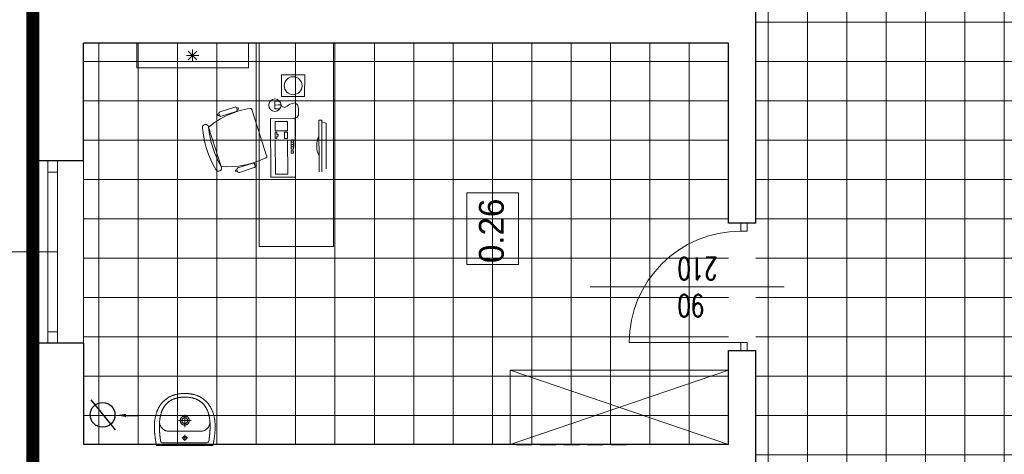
# Model space of a CAD drawing. Header units: millimetres. Extents: x -2948 to 78628, y 64669 to 215420.
# Tile 253 of 256: x 55035 to 55829, y 161995 to 162346. Entities that reach past the tile are written whole.
import ezdxf

# ---------------------------------------------------------------- set-up
doc = ezdxf.new("R2010")
doc.units = ezdxf.units.MM
doc.linetypes.add('B0301', pattern=[25, 12.5, -6.25, 0, -6.25])
doc.linetypes.add('HIDDEN', pattern=[9.525, 6.35, -3.175])
for name, color, linetype, lineweight in [('1_OPIS_OKNA', 60, 'Continuous', 13), ('a_meble', 240, 'Continuous', 5), ('meble', 3, 'Continuous', 5), ('NOWE SCIANY', 3, 'Continuous', 13), ('OPIS', 2, 'Continuous', 13), ('P_WYPOSAZENIE_SANITARNE', 4, 'Continuous', 5), ('pomiwszczenia', 95, 'Continuous', 20), ('POMOC', 1, 'Continuous', 13), ('SCIANY', 7, 'Continuous', 30), ('STOLARKA', 3, 'Continuous', 13), ('WYMIAR', 5, 'Continuous', 13), ('WYPOSAZENIE_SANITARNE', 122, 'Continuous', 5), ('ŚCIANY', 7, 'Continuous', 30)]:
    doc.layers.add(name, color=color, linetype=linetype, lineweight=lineweight)
for name, color, linetype in [('_POMOCNICZE', 252, 'Continuous'), ('C--L99b', 1, 'Continuous'), ('pomocnicza', 4, 'Continuous')]:
    doc.layers.add(name, color=color, linetype=linetype)
doc.styles.add('style2', font='romans.shx', dxfattribs={"width": 0.7})
doc.dimstyles.new('100', dxfattribs={"dimscale": 80, "dimtxt": 0.2, "dimasz": 0.2, "dimexe": 1.25, "dimexo": 0.625, "dimgap": 0.05, "dimtad": 1, "dimdec": 0, "dimdsep": 46, "dimlunit": 6, "dimtxsty": 'style2', "dimblk1": 'TICK', "dimblk2": 'TICK', "dimsah": 1, "dimcen": 0.2, "dimse1": 1, "dimse2": 1, "dimclrd": 256, "dimclrt": 2, "dimadec": 0, "dimazin": 0, "dimtfac": 1, "dimtdec": 0, "dimtix": 1, "dimtmove": 1, "dimatfit": 0, "dimldrblk": 'DOTSMALL', "dimfxl": 1, "dimtolj": 1, "dimtzin": 0, "dimarcsym": 0})
pattern_1 = [(270, (659746.15, 586523.536), (31.75, -6e-14), []), (360, (659746.15, 586523.536), (6e-14, 31.75), [])]

# ---------------------------------------------------------------- blocks, each defined once
blk = doc.blocks.new('kom')
at = {"layer": 'a_meble'}
for points in [[(39.05, -14.92, -0.401573), (37.5, -14.16, -0.132972), (30.49, 21.93, -1), (27.95, 26.23, -0.112252), (61.8, 37.04, -1), (62.23, 32.06, 0.112252), (30.49, 21.93), (62.23, 32.06, -0.132972), (77.43, -1.41, -0.401573), (76.61, -2.93)], [(71.81, 23.31, 0.414214), (71, 21.74), (74.8, 9.83, 0.414214), (76.37, 9.02), (77.56, 9.4), (77.85, 8.51, -0.414214), (77.65, 8.12), (77.05, 7.93, -0.414214), (76.66, 8.13), (76.37, 9.02), (77.56, 9.4, 0.414214), (78.37, 10.97), (74.57, 22.88, 0.414214), (73, 23.69), (71.81, 23.31), (71.52, 24.21, -0.414214), (71.73, 24.6), (72.32, 24.79, -0.414214), (72.72, 24.59), (73, 23.69)], [(26.56, 8.86), (26.28, 9.76, -0.414214), (26.48, 10.15), (27.07, 10.34, -0.414214), (27.47, 10.14), (27.75, 9.24), (26.56, 8.86, 0.414214), (25.75, 7.29), (29.55, -4.62, 0.414214), (31.12, -5.43), (32.32, -5.05), (32.6, -5.94, -0.414214), (32.4, -6.33), (31.8, -6.52, -0.414214), (31.41, -6.32), (31.12, -5.43), (32.32, -5.05, 0.414214), (33.13, -3.48), (29.32, 8.43, 0.414214), (27.75, 9.24)], [(38.99, -57, -0.234116), (55.02, -56.92)]]:
    blk.add_lwpolyline(points, format="xyb", dxfattribs=at)
for points in [[(76.54, -2.73), (38.99, -14.72)], [(82.6, -68.76), (129.99, -68.76), (129.99, -8.76), (-34.01, -8.76), (-34.01, -68.76), (82.6, -68.76)], [(77.09, -25.49), (77.02, -21.47), (82.99, -21.38), (83.14, -25.32)], [(80.13, -26.42), (80, -21.43), (80.41, -26.41)], [(80.61, -26.54), (78.88, -27.31), (78.12, -29.05), (79.09, -31.36), (80.73, -33.56), (81.91, -37.79), (80.14, -39.5), (77.58, -40.31), (71.93, -40.33), (70.01, -38.97), (69.41, -36.59)], [(51.91, -36.36), (50.03, -36.37), (50.02, -34.5), (51.9, -34.49)], [(51.9, -34.49), (51.91, -36.36)], [(26.23, -57.05), (67.78, -56.86), (67.79, -59.15), (26.24, -59.34)], [(28.61, -62.82), (65.46, -62.65), (66.62, -59.15)]]:
    blk.add_lwpolyline(points, dxfattribs=at)
for points in [[(21.82, -18.06), (69.32, -17.84), (69.41, -37.84), (21.91, -38.06)], [(24.34, -21.8), (51.84, -21.68), (51.89, -31.68), (24.39, -31.8)], [(56.22, -22.91), (56.23, -24.16), (54.98, -24.16), (54.97, -22.91), (53.1, -22.92), (53.09, -21.67), (58.09, -21.65), (58.1, -22.9)], [(66.84, -21.61), (66.89, -31.61), (59.39, -31.64), (59.34, -21.64)], [(53.14, -31.67), (53.12, -29.17), (58.12, -29.15), (58.14, -31.65)], [(86.87, -45.37), (104.43, -45.41), (104.47, -26.83), (86.92, -26.78)], [(41.27, -34.54), (43.15, -34.53), (43.16, -36.4), (41.28, -36.41)], [(44.41, -36.4), (44.4, -34.52), (46.27, -34.51), (46.28, -36.39)], [(46.27, -34.51), (48.15, -34.5), (48.16, -36.38), (46.28, -36.39)], [(48.15, -34.5), (50.02, -34.5), (50.03, -36.37), (48.16, -36.38)]]:
    blk.add_lwpolyline(points, close=True, dxfattribs=at)
for centre, radius in [((80, -21.43), 5), ((95.67, -36.1), 7.23)]:
    blk.add_circle(centre, radius, dxfattribs=at)
blk = doc.blocks.new('TICK')
at = {"color": 5}
for p, q in [((0, -0.75), (0, 0.75)), ((-1, 0), (1, 0))]:
    blk.add_line(p, q, dxfattribs=at)
at = {"const_width": 0.1}
blk.add_lwpolyline([(-0.354, -0.354), (0.354, 0.354)], dxfattribs=at)
blk = doc.blocks.new('*D1916')
at = {"layer": 'Defpoints', "color": 0, "ltscale": 2, "transparency": 16777216}
for p in [(54359.15, 161987.62), (55095.98, 161987.62), (55095.98, 161749.62)]:
    blk.add_point(p, dxfattribs=at)
at = {"layer": 'WYMIAR', "lineweight": -2, "ltscale": 2, "transparency": 16777216}
blk.add_line((54359.15, 161765.62), (54359.15, 161971.62), dxfattribs=at)
at = {"layer": 'WYMIAR', "lineweight": -2, "ltscale": 2, "transparency": 16777216, "xscale": 16, "yscale": 16, "zscale": 16}
for p, rotation in [((54359.15, 161987.62), 90), ((54359.15, 161749.62), 270)]:
    blk.add_blockref('TICK', p, dxfattribs=dict(at, rotation=rotation))
at = {"layer": 'WYMIAR', "color": 2, "ltscale": 2, "transparency": 16777216, "insert": (54347.15, 161868.62), "char_height": 16, "attachment_point": 5, "rotation": 90, "style": 'style2'}
blk.add_mtext('\\A1;238', dxfattribs=at)
blk = doc.blocks.new('_DotSmall')
at = {"layer": 'OPIS', "color": 0, "const_width": 0.5}
blk.add_lwpolyline([(-0.0625, 0, 1), (0.0625, 0, 1)], format="xyb", close=True, dxfattribs=at)
blk = doc.blocks.new('*D1917')
at = {"layer": 'Defpoints', "color": 0, "ltscale": 2, "transparency": 16777216}
for p in [(55097.36, 162002.62), (54359.15, 161987.62), (55097.36, 161987.62)]:
    blk.add_point(p, dxfattribs=at)
at = {"layer": 'WYMIAR', "lineweight": -2, "ltscale": 2, "transparency": 16777216}
for p, q in [((54359.15, 162018.62), (54359.15, 162034.62)), ((54359.15, 162002.62), (54359.15, 161987.62)), ((54359.15, 161971.62), (54359.15, 161955.62))]:
    blk.add_line(p, q, dxfattribs=at)
at = {"layer": 'WYMIAR', "lineweight": -2, "ltscale": 2, "transparency": 16777216, "xscale": 16, "yscale": 16, "zscale": 16}
for p, rotation in [((54359.15, 162002.62), 270), ((54359.15, 161987.62), 90)]:
    blk.add_blockref('TICK', p, dxfattribs=dict(at, rotation=rotation))
at = {"layer": 'WYMIAR', "color": 2, "ltscale": 2, "transparency": 16777216, "insert": (54347.15, 161995.12), "char_height": 16, "attachment_point": 5, "rotation": 90, "style": 'style2'}
blk.add_mtext('\\A1;15', dxfattribs=at)
blk = doc.blocks.new('*D1918')
at = {"layer": 'Defpoints', "color": 0, "ltscale": 2, "transparency": 16777216}
for p in [(54359.15, 162326.62), (55097.36, 162326.62), (55097.36, 162002.62)]:
    blk.add_point(p, dxfattribs=at)
at = {"layer": 'WYMIAR', "lineweight": -2, "ltscale": 2, "transparency": 16777216}
blk.add_line((54359.15, 162018.62), (54359.15, 162310.62), dxfattribs=at)
at = {"layer": 'WYMIAR', "lineweight": -2, "ltscale": 2, "transparency": 16777216, "xscale": 16, "yscale": 16, "zscale": 16}
for p, rotation in [((54359.15, 162326.62), 90), ((54359.15, 162002.62), 270)]:
    blk.add_blockref('TICK', p, dxfattribs=dict(at, rotation=rotation))
at = {"layer": 'WYMIAR', "color": 2, "ltscale": 2, "transparency": 16777216, "insert": (54347.15, 162164.62), "char_height": 16, "attachment_point": 5, "rotation": 90, "style": 'style2'}
blk.add_mtext('\\A1;324', dxfattribs=at)
blk = doc.blocks.new('*D1919')
at = {"layer": 'Defpoints', "color": 0, "ltscale": 2, "transparency": 16777216}
for p in [(54359.15, 162368.62), (55097.36, 162368.62), (55097.36, 162326.62)]:
    blk.add_point(p, dxfattribs=at)
at = {"layer": 'WYMIAR', "lineweight": -2, "ltscale": 2, "transparency": 16777216}
blk.add_line((54359.15, 162342.62), (54359.15, 162352.62), dxfattribs=at)
at = {"layer": 'WYMIAR', "lineweight": -2, "ltscale": 2, "transparency": 16777216, "xscale": 16, "yscale": 16, "zscale": 16}
for p, rotation in [((54359.15, 162368.62), 90), ((54359.15, 162326.62), 270)]:
    blk.add_blockref('TICK', p, dxfattribs=dict(at, rotation=rotation))
at = {"layer": 'WYMIAR', "color": 2, "ltscale": 2, "transparency": 16777216, "insert": (54347.15, 162347.62), "char_height": 16, "attachment_point": 5, "rotation": 90, "style": 'style2'}
blk.add_mtext('\\A1;42', dxfattribs=at)
blk = doc.blocks.new('A$C17BC5D8D')
at = {"layer": 'WYPOSAZENIE_SANITARNE'}
blk.add_line((3.81, -7.43), (3.81, -7.43), dxfattribs=at)
for points in [[(-2.19, 13.82), (-2.19, -8.88), (-2.19, -31.68), (-1.76, -31.78), (-1.34, -31.87), (-0.91, -31.96), (-0.47, -32.04), (-0.04, -32.12), (0.4, -32.2), (0.84, -32.27), (1.28, -32.35), (1.73, -32.42), (2.17, -32.48), (2.61, -32.55), (3.06, -32.61), (3.5, -32.67), (3.94, -32.73), (4.39, -32.79), (4.83, -32.85), (5.26, -32.91), (5.7, -32.97), (6.13, -33.02), (6.56, -33.08), (6.98, -33.13), (7.4, -33.17), (7.82, -33.21), (8.24, -33.25), (8.67, -33.28), (9.09, -33.31), (9.51, -33.34), (9.93, -33.37), (10.36, -33.39), (10.78, -33.4), (11.2, -33.42), (11.63, -33.43), (12.05, -33.44), (12.47, -33.44), (12.9, -33.44), (13.32, -33.43), (13.74, -33.43), (14.17, -33.41), (14.59, -33.4), (15.01, -33.38), (15.43, -33.35), (15.86, -33.32), (16.28, -33.29), (16.7, -33.25), (17.12, -33.21), (17.54, -33.16), (17.96, -33.11), (18.37, -33.05), (18.79, -32.99), (19.21, -32.92), (19.62, -32.85), (20.04, -32.77), (20.45, -32.69), (20.87, -32.61), (21.28, -32.51), (21.69, -32.42), (22.1, -32.31), (22.51, -32.21), (22.91, -32.09), (23.32, -31.97), (23.72, -31.85), (24.13, -31.72), (24.53, -31.58), (24.93, -31.44), (25.33, -31.29), (25.72, -31.14), (26.12, -30.98), (26.51, -30.81), (26.9, -30.64), (26.9, -30.64), (27.31, -30.45), (27.7, -30.26), (28.1, -30.06), (28.48, -29.85), (28.86, -29.64), (29.24, -29.42), (29.61, -29.19), (29.97, -28.95), (30.33, -28.71), (30.68, -28.47), (31.02, -28.21), (31.36, -27.95), (31.7, -27.68), (32.03, -27.41), (32.35, -27.13), (32.66, -26.84), (32.97, -26.55), (33.28, -26.24), (33.58, -25.94), (33.87, -25.62), (34.16, -25.3), (34.44, -24.97), (34.72, -24.63), (34.99, -24.29), (35.26, -23.93), (35.52, -23.58), (35.77, -23.21), (36.02, -22.84), (36.27, -22.46), (36.49, -22.1), (36.71, -21.74), (36.92, -21.37), (37.12, -21), (37.31, -20.62), (37.5, -20.23), (37.67, -19.84), (37.84, -19.45), (38, -19.05), (38.15, -18.65), (38.29, -18.25), (38.43, -17.84), (38.56, -17.43), (38.68, -17.01), (38.79, -16.59), (38.9, -16.17), (39, -15.75), (39.1, -15.33), (39.18, -14.9), (39.27, -14.48), (39.34, -14.05), (39.41, -13.62), (39.47, -13.19), (39.53, -12.76), (39.58, -12.33), (39.63, -11.9), (39.67, -11.47), (39.71, -11.05), (39.74, -10.62), (39.77, -10.19), (39.79, -9.77), (39.8, -9.35), (39.82, -8.93), (39.82, -8.93), (39.8, -8.51), (39.79, -8.08), (39.77, -7.66), (39.74, -7.23), (39.71, -6.81), (39.67, -6.38), (39.63, -5.95), (39.58, -5.52), (39.53, -5.09), (39.47, -4.66), (39.41, -4.23), (39.34, -3.8), (39.27, -3.38), (39.18, -2.95), (39.1, -2.52), (39, -2.1), (38.9, -1.68), (38.79, -1.26), (38.68, -0.84), (38.56, -0.43), (38.43, -0.01), (38.29, 0.39), (38.15, 0.8), (38, 1.2), (37.84, 1.6), (37.67, 1.99), (37.5, 2.38), (37.31, 2.77), (37.12, 3.14), (36.92, 3.52), (36.71, 3.89), (36.49, 4.25), (36.27, 4.61), (36.27, 4.61), (36.02, 4.99), (35.77, 5.36), (35.52, 5.72), (35.26, 6.08), (34.99, 6.43), (34.72, 6.78), (34.44, 7.11), (34.16, 7.44), (33.87, 7.77), (33.58, 8.08), (33.28, 8.39), (32.97, 8.69), (32.66, 8.99), (32.35, 9.28), (32.03, 9.56), (31.7, 9.83), (31.36, 10.1), (31.02, 10.36), (30.68, 10.61), (30.33, 10.86), (29.97, 11.1), (29.61, 11.34), (29.24, 11.56), (28.86, 11.78), (28.48, 12), (28.1, 12.2), (27.7, 12.4), (27.31, 12.6), (26.9, 12.78), (26.9, 12.78), (26.51, 12.96), (26.12, 13.12), (25.72, 13.28), (25.33, 13.44), (24.93, 13.59), (24.53, 13.73), (24.13, 13.86), (23.72, 14), (23.32, 14.12), (22.91, 14.24), (22.51, 14.35), (22.1, 14.46), (21.69, 14.56), (21.28, 14.66), (20.87, 14.75), (20.45, 14.84), (20.04, 14.92), (19.62, 15), (19.21, 15.07), (18.79, 15.14), (18.37, 15.2), (17.96, 15.25), (17.54, 15.31), (17.12, 15.35), (16.7, 15.4), (16.28, 15.43), (15.86, 15.47), (15.43, 15.5), (15.01, 15.52), (14.59, 15.54), (14.17, 15.56), (13.74, 15.57), (13.32, 15.58), (12.9, 15.59), (12.47, 15.59), (12.05, 15.58), (11.63, 15.58), (11.2, 15.57), (10.78, 15.55), (10.36, 15.53), (9.93, 15.51), (9.51, 15.49), (9.09, 15.46), (8.67, 15.43), (8.24, 15.4), (7.82, 15.36), (7.4, 15.32), (6.98, 15.27), (6.56, 15.23), (6.56, 15.23), (6.13, 15.17), (5.7, 15.11), (5.26, 15.06), (4.83, 15), (4.39, 14.94), (3.94, 14.88), (3.5, 14.82), (3.06, 14.76), (2.61, 14.69), (2.17, 14.63), (1.73, 14.56), (1.28, 14.49), (0.84, 14.42), (0.4, 14.34), (-0.04, 14.27), (-0.47, 14.18), (-0.91, 14.1), (-1.34, 14.01), (-1.76, 13.92)], [(36.8, -8.93), (36.8, -8.44), (36.78, -7.96), (36.76, -7.49), (36.73, -7.02), (36.7, -6.57), (36.66, -6.12), (36.61, -5.67), (36.56, -5.24), (36.5, -4.81), (36.44, -4.38), (36.37, -3.97), (36.29, -3.56), (36.21, -3.16), (36.12, -2.76), (36.02, -2.38), (35.92, -1.99), (35.81, -1.62), (35.7, -1.25), (35.59, -0.89), (35.46, -0.53), (35.33, -0.19), (35.2, 0.16), (35.06, 0.49), (34.92, 0.82), (34.77, 1.15), (34.61, 1.47), (34.45, 1.78), (34.29, 2.08), (34.12, 2.38), (33.95, 2.68), (33.77, 2.96), (33.58, 3.25), (33.4, 3.52), (33.2, 3.79), (33.01, 4.06), (32.8, 4.32), (32.6, 4.57), (32.39, 4.82), (32.17, 5.06), (31.95, 5.3), (31.73, 5.53), (31.5, 5.75), (31.27, 5.98), (31.04, 6.19), (30.8, 6.4), (30.56, 6.61), (30.31, 6.81), (30.06, 7), (29.81, 7.19), (29.55, 7.38), (29.29, 7.56), (29.02, 7.74), (28.76, 7.91), (28.49, 8.07), (28.21, 8.24), (27.93, 8.39), (27.65, 8.54), (27.37, 8.69), (27.09, 8.84), (26.8, 8.98), (26.5, 9.11), (26.21, 9.24), (25.91, 9.37), (25.61, 9.49), (25.31, 9.61), (25.01, 9.72), (24.7, 9.83), (24.39, 9.94), (24.08, 10.04), (23.76, 10.14), (23.45, 10.23), (23.13, 10.32), (22.81, 10.41), (22.48, 10.49), (22.16, 10.57), (21.83, 10.64), (21.5, 10.72), (21.17, 10.78), (20.84, 10.85), (20.51, 10.91), (20.18, 10.97), (19.84, 11.02), (19.5, 11.08), (19.16, 11.12), (18.82, 11.17), (18.48, 11.21), (18.14, 11.25), (17.8, 11.29), (17.45, 11.32), (17.11, 11.35), (16.76, 11.38), (16.41, 11.4), (16.06, 11.43), (15.72, 11.45), (15.37, 11.46), (15.02, 11.48), (14.67, 11.49), (14.32, 11.5), (13.97, 11.51), (13.61, 11.51), (13.26, 11.51), (12.91, 11.51), (12.56, 11.51), (12.21, 11.51), (11.86, 11.5), (11.5, 11.49), (11.15, 11.48), (10.8, 11.47), (10.45, 11.45), (10.1, 11.44), (9.75, 11.42), (9.4, 11.4), (9.05, 11.38), (8.7, 11.36), (8.36, 11.33), (8.01, 11.31), (7.66, 11.28), (7.32, 11.25), (6.97, 11.22), (6.63, 11.19), (6.29, 11.15), (5.95, 11.12), (5.61, 11.08), (5.27, 11.05), (4.93, 11.01), (4.6, 10.97), (4.26, 10.93), (3.93, 10.89), (3.6, 10.85), (3.27, 10.8), (2.94, 10.76), (2.61, 10.72), (2.29, 10.67), (1.97, 10.63), (1.65, 10.58), (1.33, 10.53), (1.33, 10.53), (0.77, 10.3), (0.38, 9.98), (0.13, 9.53), (0.01, 8.93), (-0.01, -8.93), (0.01, -26.78), (0.13, -27.38), (0.38, -27.83), (0.77, -28.16), (1.33, -28.39), (1.65, -28.43), (1.97, -28.48), (2.29, -28.52), (2.61, -28.57), (2.94, -28.61), (3.27, -28.66), (3.6, -28.7), (3.93, -28.74), (4.26, -28.78), (4.6, -28.82), (4.93, -28.86), (5.27, -28.9), (5.61, -28.93), (5.95, -28.97), (6.29, -29.01), (6.63, -29.04), (6.97, -29.07), (7.32, -29.1), (7.66, -29.13), (8.01, -29.16), (8.36, -29.18), (8.7, -29.21), (9.05, -29.23), (9.4, -29.25), (9.75, -29.27), (10.1, -29.29), (10.45, -29.31), (10.8, -29.32), (11.15, -29.33), (11.5, -29.34), (11.86, -29.35), (12.21, -29.36), (12.56, -29.36), (12.91, -29.37), (13.26, -29.37), (13.61, -29.36), (13.97, -29.36), (14.32, -29.35), (14.67, -29.34), (15.02, -29.33), (15.37, -29.32), (15.72, -29.3), (16.06, -29.28), (16.41, -29.26), (16.76, -29.23), (17.11, -29.2), (17.45, -29.17), (17.8, -29.14), (18.14, -29.1), (18.48, -29.07), (18.82, -29.02), (19.16, -28.98), (19.5, -28.93), (19.84, -28.88), (20.18, -28.82), (20.51, -28.76), (20.84, -28.7), (21.17, -28.64), (21.5, -28.57), (21.83, -28.5), (22.16, -28.42), (22.48, -28.34), (22.81, -28.26), (23.13, -28.17), (23.45, -28.08), (23.76, -27.99), (24.08, -27.89), (24.39, -27.79), (24.7, -27.68), (25.01, -27.57), (25.31, -27.46), (25.61, -27.34), (25.91, -27.22), (26.21, -27.09), (26.5, -26.96), (26.8, -26.83), (27.09, -26.69), (27.37, -26.55), (27.65, -26.4), (27.93, -26.25), (28.21, -26.09), (28.49, -25.93), (28.76, -25.76), (29.02, -25.59), (29.29, -25.41), (29.55, -25.23), (29.81, -25.05), (30.06, -24.86), (30.31, -24.66), (30.56, -24.46), (30.8, -24.26), (31.04, -24.04), (31.27, -23.83), (31.5, -23.61), (31.73, -23.38), (31.95, -23.15), (32.17, -22.91), (32.39, -22.67), (32.6, -22.42), (32.8, -22.17), (33.01, -21.91), (33.2, -21.64), (33.4, -21.37), (33.58, -21.1), (33.77, -20.82), (33.95, -20.53), (34.12, -20.24), (34.29, -19.94), (34.45, -19.63), (34.61, -19.32), (34.77, -19), (34.92, -18.68), (35.06, -18.35), (35.2, -18.01), (35.33, -17.67), (35.46, -17.32), (35.59, -16.96), (35.7, -16.6), (35.81, -16.23), (35.92, -15.86), (36.02, -15.48), (36.12, -15.09), (36.21, -14.69), (36.29, -14.29), (36.37, -13.88), (36.44, -13.47), (36.5, -13.05), (36.56, -12.62), (36.61, -12.18), (36.66, -11.74), (36.7, -11.29), (36.73, -10.83), (36.76, -10.36), (36.78, -9.89), (36.8, -9.41), (36.8, -8.93)], [(3.81, -7.43), (3.79, -7.43), (3.77, -7.43), (3.75, -7.43), (3.73, -7.43), (3.71, -7.43), (3.69, -7.43), (3.67, -7.43), (3.64, -7.44), (3.62, -7.44), (3.6, -7.44), (3.58, -7.44), (3.56, -7.45), (3.54, -7.45), (3.52, -7.46), (3.5, -7.46), (3.48, -7.46), (3.46, -7.47), (3.44, -7.47), (3.42, -7.48), (3.39, -7.49), (3.37, -7.49), (3.35, -7.5), (3.33, -7.5), (3.31, -7.51), (3.29, -7.52), (3.27, -7.53), (3.25, -7.53), (3.23, -7.54), (3.22, -7.55), (3.2, -7.56), (3.18, -7.57), (3.16, -7.58), (3.14, -7.59), (3.12, -7.6), (3.1, -7.61), (3.08, -7.62), (3.06, -7.63), (3.05, -7.64), (3.03, -7.65), (3.01, -7.66), (2.99, -7.67), (2.97, -7.68), (2.96, -7.69), (2.94, -7.71), (2.92, -7.72), (2.9, -7.73), (2.89, -7.75), (2.87, -7.76), (2.85, -7.77), (2.84, -7.79), (2.82, -7.8), (2.81, -7.81), (2.79, -7.83), (2.78, -7.84), (2.76, -7.86), (2.75, -7.87), (2.73, -7.89), (2.72, -7.9), (2.7, -7.92), (2.69, -7.93), (2.67, -7.95), (2.66, -7.97), (2.65, -7.98), (2.63, -8), (2.62, -8.02), (2.61, -8.03), (2.59, -8.05), (2.58, -8.07), (2.57, -8.08), (2.56, -8.1), (2.55, -8.12), (2.54, -8.14), (2.52, -8.16), (2.51, -8.17), (2.5, -8.19), (2.49, -8.21), (2.48, -8.23), (2.47, -8.25), (2.46, -8.27), (2.45, -8.29), (2.45, -8.31), (2.44, -8.33), (2.43, -8.35), (2.42, -8.37), (2.41, -8.39), (2.41, -8.41), (2.4, -8.43), (2.39, -8.45), (2.38, -8.47), (2.38, -8.49), (2.37, -8.51), (2.37, -8.53), (2.36, -8.55), (2.36, -8.57), (2.35, -8.59), (2.35, -8.61), (2.34, -8.63), (2.34, -8.65), (2.33, -8.67), (2.33, -8.69), (2.33, -8.71), (2.32, -8.73), (2.32, -8.76), (2.32, -8.78), (2.32, -8.8), (2.32, -8.82), (2.31, -8.84), (2.31, -8.86), (2.31, -8.88), (2.31, -8.9), (2.31, -8.92), (2.31, -8.95), (2.31, -8.97), (2.31, -8.99), (2.31, -9.01), (2.32, -9.03), (2.32, -9.05), (2.32, -9.07), (2.32, -9.09), (2.32, -9.12), (2.33, -9.14), (2.33, -9.16), (2.33, -9.18), (2.34, -9.2), (2.34, -9.22), (2.35, -9.24), (2.35, -9.26), (2.35, -9.28), (2.36, -9.3), (2.37, -9.32), (2.37, -9.34), (2.38, -9.36), (2.38, -9.38), (2.39, -9.4), (2.4, -9.42), (2.4, -9.44), (2.41, -9.46), (2.42, -9.48), (2.43, -9.5), (2.44, -9.52), (2.44, -9.54), (2.45, -9.56), (2.46, -9.58), (2.47, -9.6), (2.48, -9.62), (2.49, -9.64), (2.5, -9.66), (2.51, -9.67), (2.52, -9.69), (2.53, -9.71), (2.54, -9.73), (2.56, -9.75), (2.57, -9.77), (2.58, -9.78), (2.59, -9.8), (2.6, -9.82), (2.62, -9.83), (2.63, -9.85), (2.64, -9.87), (2.66, -9.88), (2.67, -9.9), (2.68, -9.92), (2.7, -9.93), (2.71, -9.95), (2.73, -9.96), (2.74, -9.98), (2.76, -9.99), (2.77, -10.01), (2.79, -10.02), (2.8, -10.04), (2.82, -10.05), (2.84, -10.07), (2.85, -10.08), (2.87, -10.09), (2.88, -10.11), (2.9, -10.12), (2.92, -10.13), (2.94, -10.14), (2.95, -10.16), (2.97, -10.17), (2.99, -10.18), (3.01, -10.19), (3.02, -10.2), (3.04, -10.21), (3.06, -10.22), (3.08, -10.24), (3.1, -10.25), (3.12, -10.26), (3.13, -10.27), (3.15, -10.27), (3.17, -10.28), (3.19, -10.29), (3.21, -10.3), (3.23, -10.31), (3.25, -10.32), (3.27, -10.33), (3.29, -10.33), (3.31, -10.34), (3.33, -10.35), (3.35, -10.35), (3.37, -10.36), (3.39, -10.37), (3.41, -10.37), (3.43, -10.38), (3.45, -10.38), (3.47, -10.39), (3.49, -10.39), (3.51, -10.4), (3.54, -10.4), (3.56, -10.4), (3.58, -10.41), (3.6, -10.41), (3.62, -10.41), (3.64, -10.42), (3.66, -10.42), (3.68, -10.42), (3.7, -10.42), (3.73, -10.42), (3.75, -10.43), (3.77, -10.43), (3.79, -10.43), (3.81, -10.43), (3.83, -10.43), (3.85, -10.43), (3.87, -10.43), (3.9, -10.42), (3.92, -10.42), (3.94, -10.42), (3.96, -10.42), (3.98, -10.42), (4, -10.41), (4.02, -10.41), (4.04, -10.41), (4.06, -10.41), (4.08, -10.4), (4.11, -10.4), (4.13, -10.39), (4.15, -10.39), (4.17, -10.38), (4.19, -10.38), (4.21, -10.37), (4.23, -10.37), (4.25, -10.36), (4.27, -10.36), (4.29, -10.35), (4.31, -10.34), (4.33, -10.33), (4.35, -10.33), (4.37, -10.32), (4.39, -10.31), (4.41, -10.3), (4.43, -10.29), (4.45, -10.29), (4.47, -10.28), (4.49, -10.27), (4.5, -10.26), (4.52, -10.25), (4.54, -10.24), (4.56, -10.23), (4.58, -10.22), (4.6, -10.2), (4.61, -10.19), (4.63, -10.18), (4.65, -10.17), (4.67, -10.16), (4.69, -10.15), (4.7, -10.13), (4.72, -10.12), (4.74, -10.11), (4.75, -10.09), (4.77, -10.08), (4.79, -10.07), (4.8, -10.05), (4.82, -10.04), (4.83, -10.03), (4.85, -10.01), (4.86, -10), (4.88, -9.98), (4.89, -9.97), (4.91, -9.95), (4.92, -9.93), (4.94, -9.92), (4.95, -9.9), (4.96, -9.89), (4.98, -9.87), (4.99, -9.85), (5, -9.84), (5.02, -9.82), (5.03, -9.8), (5.04, -9.79), (5.05, -9.77), (5.07, -9.75), (5.08, -9.73), (5.09, -9.71), (5.1, -9.7), (5.11, -9.68), (5.12, -9.66), (5.13, -9.64), (5.14, -9.62), (5.15, -9.6), (5.16, -9.58), (5.17, -9.57), (5.18, -9.55), (5.19, -9.53), (5.2, -9.51), (5.2, -9.49), (5.21, -9.47), (5.22, -9.45), (5.23, -9.43), (5.23, -9.41), (5.24, -9.39), (5.25, -9.37), (5.25, -9.35), (5.26, -9.33), (5.26, -9.31), (5.27, -9.29), (5.27, -9.27), (5.28, -9.24), (5.28, -9.22), (5.29, -9.2), (5.29, -9.18), (5.29, -9.16), (5.3, -9.14), (5.3, -9.12), (5.3, -9.1), (5.3, -9.08), (5.31, -9.06), (5.31, -9.03), (5.31, -9.01), (5.31, -8.99), (5.31, -8.97), (5.31, -8.95), (5.31, -8.93), (5.31, -8.91), (5.31, -8.89), (5.31, -8.86), (5.31, -8.84), (5.31, -8.82), (5.31, -8.8), (5.31, -8.78), (5.3, -8.76), (5.3, -8.74), (5.3, -8.72), (5.29, -8.7), (5.29, -8.67), (5.29, -8.65), (5.28, -8.63), (5.28, -8.61), (5.27, -8.59), (5.27, -8.57), (5.26, -8.55), (5.26, -8.53), (5.25, -8.51), (5.25, -8.49), (5.24, -8.47), (5.23, -8.45), (5.23, -8.43), (5.22, -8.41), (5.21, -8.39), (5.2, -8.37), (5.2, -8.35), (5.19, -8.33), (5.18, -8.31), (5.17, -8.29), (5.16, -8.27), (5.15, -8.25), (5.14, -8.23), (5.13, -8.22), (5.12, -8.2), (5.11, -8.18), (5.1, -8.16), (5.09, -8.14), (5.08, -8.12), (5.07, -8.11), (5.06, -8.09), (5.04, -8.07), (5.03, -8.05), (5.02, -8.04), (5.01, -8.02), (4.99, -8), (4.98, -7.99), (4.97, -7.97), (4.95, -7.95), (4.94, -7.94), (4.93, -7.92), (4.91, -7.91), (4.9, -7.89), (4.88, -7.87), (4.87, -7.86), (4.85, -7.84), (4.84, -7.83), (4.82, -7.82), (4.8, -7.8), (4.79, -7.79), (4.77, -7.77), (4.76, -7.76), (4.74, -7.75), (4.72, -7.73), (4.71, -7.72), (4.69, -7.71), (4.67, -7.7), (4.65, -7.68), (4.64, -7.67), (4.62, -7.66), (4.6, -7.65), (4.58, -7.64), (4.56, -7.63), (4.55, -7.62), (4.53, -7.61), (4.51, -7.6), (4.49, -7.59), (4.47, -7.58), (4.45, -7.57), (4.43, -7.56), (4.41, -7.55), (4.39, -7.54), (4.37, -7.54), (4.35, -7.53), (4.33, -7.52), (4.31, -7.51), (4.29, -7.51), (4.27, -7.5), (4.25, -7.49), (4.23, -7.49), (4.21, -7.48), (4.19, -7.48), (4.17, -7.47), (4.15, -7.47), (4.13, -7.46), (4.11, -7.46), (4.09, -7.45), (4.07, -7.45), (4.05, -7.44), (4.03, -7.44), (4, -7.44), (3.98, -7.44), (3.96, -7.43), (3.94, -7.43), (3.92, -7.43), (3.9, -7.43), (3.88, -7.43), (3.86, -7.43), (3.84, -7.43), (3.81, -7.43)], [(17.86, -5.33), (18.22, -5.34), (18.57, -5.38), (18.89, -5.45), (19.19, -5.54), (19.47, -5.65), (19.74, -5.79), (19.99, -5.94), (20.21, -6.11), (20.42, -6.3), (20.61, -6.5), (20.78, -6.72), (20.93, -6.95), (21.06, -7.19), (21.18, -7.44), (21.27, -7.7), (21.35, -7.97), (21.41, -8.24), (21.44, -8.51), (21.46, -8.79), (21.46, -9.07), (21.44, -9.34), (21.41, -9.62), (21.35, -9.89), (21.27, -10.15), (21.18, -10.41), (21.06, -10.66), (20.93, -10.9), (20.78, -11.13), (20.61, -11.35), (20.42, -11.55), (20.21, -11.74), (19.98, -11.91), (19.74, -12.07), (19.47, -12.2), (19.19, -12.31), (18.89, -12.41), (18.56, -12.47), (18.22, -12.51), (17.86, -12.53), (17.5, -12.51), (17.16, -12.47), (16.84, -12.41), (16.54, -12.31), (16.25, -12.2), (15.99, -12.07), (15.74, -11.91), (15.52, -11.74), (15.31, -11.55), (15.12, -11.35), (14.95, -11.13), (14.8, -10.9), (14.66, -10.66), (14.55, -10.41), (14.46, -10.15), (14.38, -9.88), (14.32, -9.61), (14.28, -9.34), (14.27, -9.06), (14.27, -8.79), (14.28, -8.51), (14.32, -8.24), (14.38, -7.97), (14.46, -7.7), (14.55, -7.44), (14.66, -7.19), (14.8, -6.95), (14.95, -6.72), (15.12, -6.5), (15.31, -6.3), (15.52, -6.11), (15.74, -5.94), (15.99, -5.79), (16.25, -5.65), (16.54, -5.54), (16.84, -5.45), (17.16, -5.38), (17.5, -5.34), (17.86, -5.33)], [(17.86, -6.63), (18.23, -6.65), (18.57, -6.72), (18.87, -6.82), (19.14, -6.97), (19.38, -7.14), (19.59, -7.35), (19.77, -7.57), (19.91, -7.82), (20.02, -8.08), (20.1, -8.36), (20.15, -8.64), (20.16, -8.93), (20.15, -9.21), (20.1, -9.5), (20.02, -9.77), (19.91, -10.03), (19.76, -10.28), (19.59, -10.51), (19.38, -10.71), (19.14, -10.89), (18.87, -11.03), (18.57, -11.14), (18.23, -11.2), (17.86, -11.23), (17.5, -11.2), (17.16, -11.14), (16.86, -11.03), (16.59, -10.89), (16.35, -10.71), (16.14, -10.51), (15.96, -10.28), (15.82, -10.03), (15.71, -9.77), (15.63, -9.5), (15.58, -9.21), (15.56, -8.93), (15.58, -8.64), (15.63, -8.36), (15.71, -8.08), (15.82, -7.82), (15.96, -7.57), (16.14, -7.35), (16.35, -7.14), (16.59, -6.97), (16.86, -6.82), (17.16, -6.72), (17.5, -6.65), (17.86, -6.63)]]:
    blk.add_lwpolyline(points, close=True, dxfattribs=at)
for points in [[(16.87, 11.37), (16.57, 11.39), (16.26, 11.39), (15.94, 11.38), (15.62, 11.34), (15.28, 11.28), (14.95, 11.2), (14.61, 11.1), (14.27, 10.99), (13.93, 10.85), (13.6, 10.7), (13.26, 10.52), (12.93, 10.33), (12.61, 10.12), (12.29, 9.89), (11.98, 9.65), (11.68, 9.38), (11.4, 9.1), (11.12, 8.81), (10.86, 8.49), (10.62, 8.16), (10.39, 7.81), (10.18, 7.45), (9.99, 7.07), (9.82, 6.67), (9.67, 6.26), (9.54, 5.83), (9.45, 5.39), (9.37, 4.93), (9.33, 4.46), (9.31, 3.97)], [(9.31, 3.97), (9.31, -8.93), (9.31, -21.83)], [(3.81, -11.36), (3.81, -6.49)], [(17.89, -3.84), (17.89, -14.02)], [(6.34, -8.93), (1.5, -8.93)], [(22.54, -8.93), (12.53, -8.93)], [(9.31, -21.83), (9.33, -22.31), (9.37, -22.78), (9.45, -23.24), (9.54, -23.68), (9.67, -24.11), (9.82, -24.52), (9.99, -24.92), (10.18, -25.3), (10.39, -25.66), (10.62, -26.01), (10.86, -26.34), (11.12, -26.66), (11.4, -26.96), (11.68, -27.24), (11.98, -27.5), (12.29, -27.75), (12.61, -27.97), (12.93, -28.18), (13.26, -28.38), (13.6, -28.55), (13.93, -28.7), (14.27, -28.84), (14.61, -28.96), (14.95, -29.05), (15.28, -29.13), (15.62, -29.19), (15.94, -29.23), (16.26, -29.25), (16.57, -29.24), (16.87, -29.22)]]:
    blk.add_lwpolyline(points, dxfattribs=at)

msp = doc.modelspace()

# ---------------------------------------------------------------- hatches: boundary and pattern name
at = {"layer": '_POMOCNICZE', "lineweight": 13, "true_color": 0xf8991e, "extrusion": (-8.85905e-08, -2.09366e-08, 1)}
h = msp.add_hatch(dxfattribs=at)
h.set_pattern_fill('ANSI37', color=30, scale=10, angle=135)
h.set_pattern_definition(pattern_1)
h.paths.add_polyline_path([(55918.96, 162928.62), (55628.96, 162928.62), (55628.96, 161740.62), (55918.96, 161740.62)])
h = msp.add_hatch(dxfattribs=at)
h.set_pattern_fill('ANSI37', color=30, scale=10, angle=135)
h.set_pattern_definition(pattern_1)
h.paths.add_polyline_path([(55606.94, 162326.62), (55086.96, 162326.62), (55086.96, 162002.62), (55606.94, 162002.62)])

# ---------------------------------------------------------------- linework, layer by layer
for p, q in [((55092.67, 162038.8), (55112.38, 162014.55)), ((55121.26, 162026.26), (55131.13, 162026.26))]:
    msp.add_line(p, q)
msp.add_circle((55102.25, 162026.68), 10)
msp.add_solid([(55121.26, 162024.95), (55121.26, 162027.57), (55113.38, 162026.26)])
at = {"layer": '1_OPIS_OKNA'}
msp.add_line((55065.96, 162158.12), (54930.4, 162158.12), dxfattribs=at)
at = {"layer": 'C--L99b', "color": 12, "linetype": 'B0301', "true_color": 0xdb0000, "const_width": 10.37}
msp.add_lwpolyline([(55045.96, 162958.62), (55045.96, 159906.62)], dxfattribs=at)
at = {"layer": 'meble'}
msp.add_line((55430.91, 162062.62), (55606.96, 162002.62), dxfattribs=at)
msp.add_lwpolyline([(55606.96, 162062.62), (55430.91, 162002.62)], dxfattribs=at)
msp.add_lwpolyline([(55606.96, 162062.62), (55430.91, 162062.62), (55430.91, 162002.62), (55606.96, 162002.62)], close=True, dxfattribs=at)
at = {"layer": 'NOWE SCIANY', "linetype": 'HIDDEN', "ltscale": 2}
for p, q in [((55616.96, 162174.98), (55616.96, 162181.48)), ((55616.96, 162078.48), (55616.96, 162084.98))]:
    msp.add_line(p, q, dxfattribs=at)
at = {"layer": 'NOWE SCIANY'}
for p, q in [((55621.96, 162174.98), (55621.96, 162181.48)), ((55616.96, 162174.98), (55621.96, 162174.98)), ((55495.4, 162129.98), (55651.96, 162129.98)), ((55616.96, 162084.98), (55621.96, 162084.98)), ((55621.96, 162078.48), (55621.96, 162084.98))]:
    msp.add_line(p, q, dxfattribs=at)
at = {"layer": 'NOWE SCIANY', "ltscale": 2}
msp.add_line((55616.96, 162084.98), (55526.96, 162084.98), dxfattribs=at)
for points in [[(55616.96, 162181.48), (55606.96, 162181.48)], [(55616.96, 162078.48), (55606.96, 162078.48)]]:
    msp.add_lwpolyline(points, dxfattribs=at)
at = {"layer": 'NOWE SCIANY'}
for points in [[(55616.96, 162181.48), (55628.96, 162181.48)], [(55616.96, 162078.48), (55628.96, 162078.48)]]:
    msp.add_lwpolyline(points, dxfattribs=at)
at = {"layer": 'NOWE SCIANY', "ltscale": 2}
msp.add_arc((55616.96, 162084.98), 90, 90, 180, dxfattribs=at)
at = {"layer": 'P_WYPOSAZENIE_SANITARNE', "ltscale": 2}
msp.add_lwpolyline([(55219.83, 162306.62), (55129.83, 162306.62), (55129.83, 162326.62), (55219.83, 162326.62)], close=True, dxfattribs=at)
at = {"layer": 'P_WYPOSAZENIE_SANITARNE', "linetype": 'HIDDEN', "ltscale": 2}
for points in [[(55174.83, 162316.62), (55169.83, 162316.62), (55179.83, 162316.62), (55174.83, 162316.62)], [(55174.83, 162316.62), (55178.37, 162313.09), (55171.29, 162320.16)], [(55174.83, 162316.62), (55171.29, 162313.09), (55178.36, 162320.16), (55174.83, 162316.62)], [(55174.83, 162316.62), (55174.83, 162311.62), (55174.83, 162321.62)]]:
    msp.add_lwpolyline(points, dxfattribs=at)
at = {"layer": 'pomiwszczenia'}
msp.add_lwpolyline([(55396.01, 162147.94), (55396.01, 162205.83), (55437.69, 162205.83), (55437.69, 162147.94)], close=True, dxfattribs=at)
at = {"layer": 'POMOC'}
for p, q in [((55045.96, 162084.62), (55045.96, 162231.62)), ((55057.96, 162085.62), (55057.96, 162231.62)), ((55057.96, 162085.62), (55057.96, 162231.62)), ((55086.96, 162231.62), (55086.96, 162084.62))]:
    msp.add_line(p, q, dxfattribs=at)
at = {"layer": 'pomocnicza', "linetype": 'HIDDEN', "ltscale": 2}
msp.add_line((55435.96, 162002.62), (55525.96, 162002.62), dxfattribs=at)
at = {"layer": 'SCIANY', "ltscale": 2}
for points in [[(55628.96, 162181.48), (55606.96, 162181.48)], [(55606.96, 162078.48), (55628.96, 162078.48)]]:
    msp.add_lwpolyline(points, dxfattribs=at)
at = {"layer": 'STOLARKA'}
for p, q in [((55057.96, 162084.62), (55057.96, 162231.62)), ((55065.96, 162084.62), (55065.96, 162231.62)), ((55057.96, 162222.62), (55065.96, 162222.62)), ((55057.96, 162093.62), (55065.96, 162093.62))]:
    msp.add_line(p, q, dxfattribs=at)
at = {"layer": 'ŚCIANY', "ltscale": 2}
for p, q in [((55628.96, 162181.48), (55628.96, 162429.62)), ((55045.96, 162231.62), (55045.96, 162386.62)), ((55606.96, 162326.62), (55086.96, 162326.62)), ((55086.96, 162231.62), (55086.96, 162326.62)), ((55606.96, 162181.48), (55606.96, 162326.62)), ((55606.96, 162181.48), (55606.96, 162326.62)), ((55628.96, 162181.48), (55628.96, 162326.62)), ((55086.96, 162231.62), (55045.96, 162231.62)), ((55086.96, 162084.62), (55045.96, 162084.62)), ((55045.96, 161959.62), (55045.96, 162084.62)), ((55086.96, 162084.62), (55086.96, 162002.62)), ((55606.96, 162002.62), (55606.96, 162078.48)), ((55606.96, 162002.62), (55606.96, 162078.48)), ((55628.96, 161916.62), (55628.96, 162078.48)), ((55628.96, 161916.62), (55628.96, 162078.48)), ((55606.96, 162002.62), (55086.96, 162002.62)), ((55606.96, 162002.62), (55525.96, 162002.62))]:
    msp.add_line(p, q, dxfattribs=at)

# ---------------------------------------------------------------- block references
at = {"layer": 'NOWE SCIANY', "rotation": 90}
msp.add_blockref('kom', (55219.82, 162196.63), dxfattribs=at)
at = {"layer": 'WYPOSAZENIE_SANITARNE', "xscale": -1, "rotation": 270}
msp.add_blockref('A$C17BC5D8D', (55177.44, 162004.17), dxfattribs=at)

# ---------------------------------------------------------------- texts
at = {"layer": 'NOWE SCIANY', "linetype": 'Continuous', "ltscale": 0.2, "insert": (55565.86, 162105.69), "char_height": 18, "width": 280.1371, "attachment_point": 3, "rotation": 180.00848, "style": 'style2'}
msp.add_mtext('90\\P210', dxfattribs=at)
at = {"layer": 'pomiwszczenia', "insert": (55415.9, 162175.16), "char_height": 20, "attachment_point": 5, "rotation": 90}
msp.add_mtext_dynamic_manual_height_columns('0.26', width=0.7657, gutter_width=4.5, heights=[0], dxfattribs=at)

# ---------------------------------------------------------------- dimensions: what is measured, and where the dimension line sits
at = {"layer": 'WYMIAR', "ltscale": 2}
for base, p1, p2, picture, middle in [((54359.15, 162368.62), (55097.36, 162326.62), (55097.36, 162368.62), '*D1919', (54347.15, 162347.62)), ((54359.15, 162326.62), (55097.36, 162002.62), (55097.36, 162326.62), '*D1918', (54347.15, 162164.62)), ((54359.15, 161987.62), (55097.36, 162002.62), (55097.36, 161987.62), '*D1917', (54347.15, 161995.12)), ((54359.15, 161987.62), (55095.98, 161749.62), (55095.98, 161987.62), '*D1916', (54347.15, 161868.62))]:
    dim = msp.add_linear_dim(base=base, p1=p1, p2=p2, angle=90, dimstyle='100', dxfattribs=at)
    dim.commit()
    dim.dimension.update_dxf_attribs({"geometry": picture, "text_midpoint": middle})

doc.saveas('drawing.dxf')
